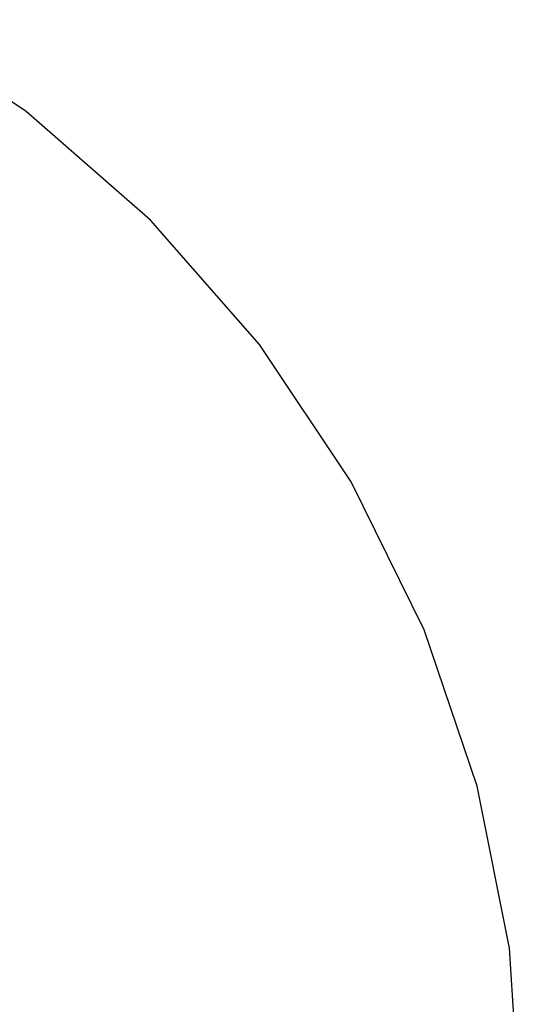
# Model space of a CAD drawing. Extents: x -795 to 1205, y -1287 to 1721.
# Tile 35 of 35: x 809 to 1205, y 808 to 1587. Entities that reach past the tile are written whole.
import ezdxf

# ---------------------------------------------------------------- set-up
doc = ezdxf.new("R2010")
doc.units = 0
doc.layers.get('0').update_dxf_attribs({"linetype": 'CONTINUOUS'})

msp = doc.modelspace()

# ---------------------------------------------------------------- linework, layer by layer
for p, q in [((813.93, 1514.81), (705.17, 1587.48)), ((912.27, 1428.56), (813.93, 1514.81)), ((998.52, 1330.22), (912.27, 1428.56)), ((1071.19, 1221.46), (998.52, 1330.22)), ((1129.05, 1104.14), (1071.19, 1221.46)), ((1171.09, 980.28), (1129.05, 1104.14)), ((1196.61, 851.98), (1171.09, 980.28)), ((1205.17, 721.46), (1196.61, 851.98))]:
    msp.add_line(p, q)

doc.saveas('drawing.dxf')
